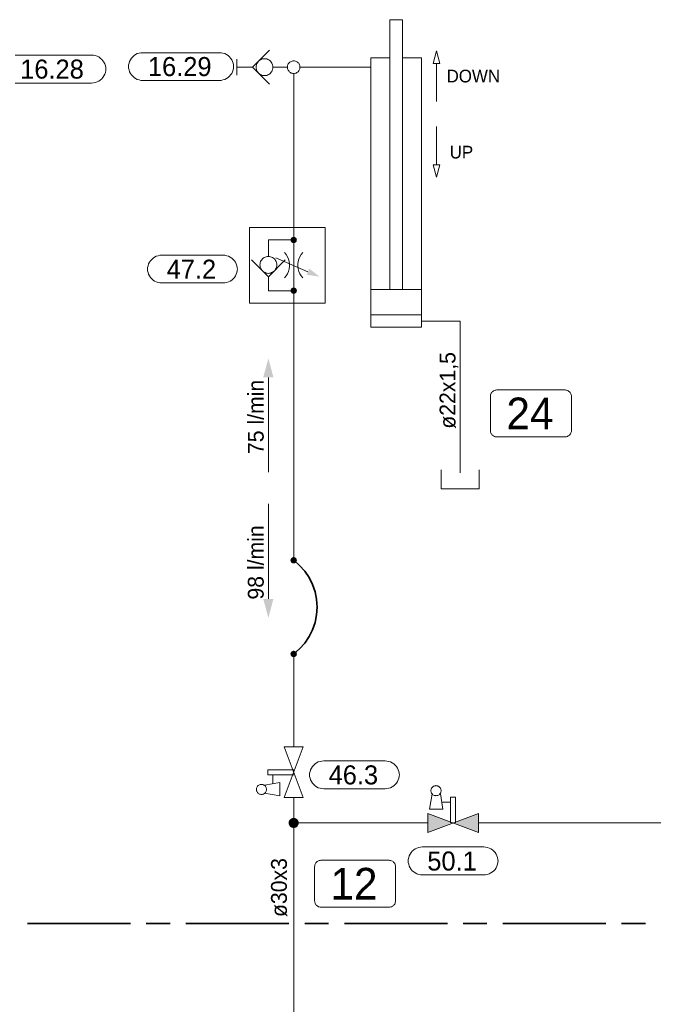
# Model space of a CAD drawing. Header units: millimetres. Extents: x 0 to 138, y 0 to 47.
# Tile 77 of 165: x 6.8 to 9.95, y 31.96 to 36.85. Entities that reach past the tile are written whole.
import ezdxf

# ---------------------------------------------------------------- set-up
doc = ezdxf.new("R2010")
doc.units = ezdxf.units.MM
for name, color, linetype in [('PDF_Geomertry', 7, 'Continuous'), ('PDF_Solid Fills', 7, 'Continuous'), ('PDF_Text', 7, 'Continuous')]:
    doc.layers.add(name, color=color, linetype=linetype)
doc.styles.add('PDF Arial', font='txt')

msp = doc.modelspace()

# ---------------------------------------------------------------- hatches: boundary and pattern name
at = {"layer": 'PDF_Solid Fills', "transparency": 33554559}
for points in [[(8.1654, 35.7576), (8.1493, 35.7596), (8.1501, 35.761)], [(8.1654, 35.7576), (8.1493, 35.7576), (8.1493, 35.7596)], [(8.1654, 35.7576), (8.1493, 35.7554), (8.1493, 35.7576)], [(8.1654, 35.7576), (8.1501, 35.7535), (8.1493, 35.7554)], [(8.1654, 35.7576), (8.1501, 35.761), (8.1507, 35.7632)], [(8.1654, 35.7576), (8.1507, 35.7513), (8.1501, 35.7535)], [(8.1654, 35.7576), (8.1507, 35.7632), (8.1515, 35.7651)], [(8.1654, 35.7576), (8.1515, 35.7493), (8.1507, 35.7513)], [(8.1654, 35.7576), (8.1515, 35.7651), (8.1529, 35.7665)], [(8.1654, 35.7576), (8.1529, 35.7479), (8.1515, 35.7493)], [(8.1654, 35.7576), (8.1529, 35.7665), (8.1543, 35.7687)], [(8.1654, 35.7576), (8.1543, 35.7465), (8.1529, 35.7479)], [(8.1654, 35.7576), (8.1543, 35.7687), (8.1557, 35.7701)], [(8.1654, 35.7576), (8.1557, 35.7451), (8.1543, 35.7465)], [(8.1654, 35.7576), (8.1557, 35.7701), (8.1576, 35.7707)], [(8.1654, 35.7576), (8.1576, 35.7437), (8.1557, 35.7451)], [(8.1654, 35.7576), (8.1576, 35.7707), (8.159, 35.7715)], [(8.1654, 35.7576), (8.159, 35.7429), (8.1576, 35.7437)], [(8.1654, 35.7576), (8.159, 35.7715), (8.1612, 35.7721)], [(8.1654, 35.7576), (8.1612, 35.7424), (8.159, 35.7429)], [(8.1654, 35.7576), (8.1612, 35.7721), (8.1632, 35.7729)], [(8.1654, 35.7576), (8.1632, 35.7415), (8.1612, 35.7424)], [(8.1654, 35.7576), (8.1632, 35.7729), (8.1654, 35.7729)], [(8.1654, 35.7576), (8.1654, 35.7415), (8.1632, 35.7415)], [(8.1654, 35.7576), (8.1674, 35.7729), (8.1696, 35.7721)], [(8.1654, 35.7576), (8.1654, 35.7729), (8.1674, 35.7729)], [(8.1654, 35.7576), (8.1696, 35.7721), (8.1715, 35.7715)], [(8.1654, 35.7576), (8.1715, 35.7715), (8.1729, 35.7707)], [(8.1654, 35.7576), (8.1729, 35.7707), (8.1751, 35.7701)], [(8.1654, 35.7576), (8.1751, 35.7701), (8.1765, 35.7687)], [(8.1654, 35.7576), (8.1765, 35.7687), (8.1779, 35.7665)], [(8.1654, 35.7576), (8.1779, 35.7665), (8.1793, 35.7651)], [(8.1654, 35.7576), (8.1793, 35.7651), (8.1799, 35.7632)], [(8.1654, 35.7576), (8.1799, 35.7632), (8.1807, 35.761)], [(8.1654, 35.7576), (8.1807, 35.761), (8.1807, 35.7596)], [(8.1654, 35.7576), (8.1807, 35.7596), (8.1812, 35.7576)], [(8.1654, 35.7576), (8.1674, 35.7415), (8.1654, 35.7415)], [(8.1654, 35.7576), (8.1696, 35.7424), (8.1674, 35.7415)], [(8.1654, 35.7576), (8.1715, 35.7429), (8.1696, 35.7424)], [(8.1654, 35.7576), (8.1729, 35.7437), (8.1715, 35.7429)], [(8.1654, 35.7576), (8.1751, 35.7451), (8.1729, 35.7437)], [(8.1654, 35.7576), (8.1765, 35.7465), (8.1751, 35.7451)], [(8.1654, 35.7576), (8.1779, 35.7479), (8.1765, 35.7465)], [(8.1654, 35.7576), (8.1793, 35.7493), (8.1779, 35.7479)], [(8.1654, 35.7576), (8.1799, 35.7513), (8.1793, 35.7493)], [(8.1654, 35.7576), (8.1807, 35.7535), (8.1799, 35.7513)], [(8.1654, 35.7576), (8.1807, 35.7554), (8.1807, 35.7535)], [(8.1654, 35.7576), (8.1812, 35.7576), (8.1807, 35.7554)], [(8.1654, 35.5054), (8.1493, 35.5076), (8.1501, 35.5096)], [(8.1654, 35.5054), (8.1493, 35.5054), (8.1493, 35.5076)], [(8.1654, 35.5054), (8.1493, 35.5035), (8.1493, 35.5054)], [(8.1654, 35.5054), (8.1501, 35.5021), (8.1493, 35.5035)], [(8.1654, 35.5054), (8.1501, 35.5096), (8.1507, 35.5118)], [(8.1654, 35.5054), (8.1507, 35.4999), (8.1501, 35.5021)], [(8.1654, 35.5054), (8.1507, 35.5118), (8.1515, 35.5138)], [(8.1654, 35.5054), (8.1515, 35.4979), (8.1507, 35.4999)], [(8.1654, 35.5054), (8.1515, 35.5138), (8.1529, 35.5151)], [(8.1654, 35.5054), (8.1529, 35.4965), (8.1515, 35.4979)], [(8.1654, 35.5054), (8.1529, 35.5151), (8.1543, 35.5165)], [(8.1654, 35.5054), (8.1543, 35.4943), (8.1529, 35.4965)], [(8.1654, 35.5054), (8.1543, 35.5165), (8.1557, 35.5179)], [(8.1654, 35.5054), (8.1557, 35.4929), (8.1543, 35.4943)], [(8.1654, 35.5054), (8.1557, 35.5179), (8.1576, 35.5193)], [(8.1654, 35.5054), (8.1576, 35.4924), (8.1557, 35.4929)], [(8.1654, 35.5054), (8.1576, 35.5193), (8.159, 35.5201)], [(8.1654, 35.5054), (8.159, 35.4915), (8.1576, 35.4924)], [(8.1654, 35.5054), (8.159, 35.5201), (8.1612, 35.5207)], [(8.1654, 35.5054), (8.1612, 35.491), (8.159, 35.4915)], [(8.1654, 35.5054), (8.1612, 35.5207), (8.1632, 35.5215)], [(8.1654, 35.5054), (8.1632, 35.4901), (8.1612, 35.491)], [(8.1654, 35.5054), (8.1632, 35.5215), (8.1654, 35.5215)], [(8.1654, 35.5054), (8.1654, 35.4901), (8.1632, 35.4901)], [(8.1654, 35.5054), (8.1674, 35.5215), (8.1696, 35.5207)], [(8.1654, 35.5054), (8.1654, 35.5215), (8.1674, 35.5215)], [(8.1654, 35.5054), (8.1696, 35.5207), (8.1715, 35.5201)], [(8.1654, 35.5054), (8.1715, 35.5201), (8.1729, 35.5193)], [(8.1654, 35.5054), (8.1729, 35.5193), (8.1751, 35.5179)], [(8.1654, 35.5054), (8.1751, 35.5179), (8.1765, 35.5165)], [(8.1654, 35.5054), (8.1765, 35.5165), (8.1779, 35.5151)], [(8.1654, 35.5054), (8.1779, 35.5151), (8.1793, 35.5138)], [(8.1654, 35.5054), (8.1793, 35.5138), (8.1799, 35.5118)], [(8.1654, 35.5054), (8.1799, 35.5118), (8.1807, 35.5096)], [(8.1654, 35.5054), (8.1807, 35.5096), (8.1807, 35.5076)], [(8.1654, 35.5054), (8.1807, 35.5076), (8.1812, 35.5054)], [(8.1654, 35.5054), (8.1674, 35.4901), (8.1654, 35.4901)], [(8.1654, 35.5054), (8.1696, 35.491), (8.1674, 35.4901)], [(8.1654, 35.5054), (8.1715, 35.4915), (8.1696, 35.491)], [(8.1654, 35.5054), (8.1729, 35.4924), (8.1715, 35.4915)], [(8.1654, 35.5054), (8.1751, 35.4929), (8.1729, 35.4924)], [(8.1654, 35.5054), (8.1765, 35.4943), (8.1751, 35.4929)], [(8.1654, 35.5054), (8.1779, 35.4965), (8.1765, 35.4943)], [(8.1654, 35.5054), (8.1793, 35.4979), (8.1779, 35.4965)], [(8.1654, 35.5054), (8.1799, 35.4999), (8.1793, 35.4979)], [(8.1654, 35.5054), (8.1807, 35.5021), (8.1799, 35.4999)], [(8.1654, 35.5054), (8.1807, 35.5035), (8.1807, 35.5021)], [(8.1654, 35.5054), (8.1812, 35.5054), (8.1807, 35.5035)], [(8.1654, 34.1665), (8.1543, 34.1776), (8.1557, 34.179)], [(8.1654, 34.1665), (8.1557, 34.179), (8.1576, 34.1804)], [(8.1654, 34.1665), (8.1576, 34.1804), (8.159, 34.1813)], [(8.1654, 34.1665), (8.159, 34.1813), (8.1612, 34.1818)], [(8.1654, 34.1665), (8.1612, 34.1818), (8.1632, 34.1826)], [(8.1654, 34.1665), (8.1632, 34.1826), (8.1654, 34.1826)], [(8.1654, 34.1665), (8.1674, 34.1826), (8.1696, 34.1818)], [(8.1654, 34.1665), (8.1654, 34.1826), (8.1674, 34.1826)], [(8.1654, 34.1665), (8.1696, 34.1818), (8.1715, 34.1813)], [(8.1654, 34.1665), (8.1715, 34.1813), (8.1729, 34.1804)], [(8.1654, 34.1665), (8.1729, 34.1804), (8.1751, 34.179)], [(8.1654, 34.1665), (8.1751, 34.179), (8.1765, 34.1776)], [(8.1654, 34.1665), (8.1493, 34.1688), (8.1501, 34.1707)], [(8.1654, 34.1665), (8.1493, 34.1665), (8.1493, 34.1688)], [(8.1654, 34.1665), (8.1493, 34.1646), (8.1493, 34.1665)], [(8.1654, 34.1665), (8.1501, 34.1624), (8.1493, 34.1646)], [(8.1654, 34.1665), (8.1501, 34.1707), (8.1507, 34.1729)], [(8.1654, 34.1665), (8.1507, 34.161), (8.1501, 34.1624)], [(8.1654, 34.1665), (8.1507, 34.1729), (8.1515, 34.1743)], [(8.1654, 34.1665), (8.1515, 34.159), (8.1507, 34.161)], [(8.1654, 34.1665), (8.1515, 34.1743), (8.1529, 34.1763)], [(8.1654, 34.1665), (8.1529, 34.1568), (8.1515, 34.159)], [(8.1654, 34.1665), (8.1529, 34.1763), (8.1543, 34.1776)], [(8.1654, 34.1665), (8.1543, 34.1554), (8.1529, 34.1568)], [(8.1654, 34.1665), (8.1557, 34.154), (8.1543, 34.1554)], [(8.1654, 34.1665), (8.1576, 34.1535), (8.1557, 34.154)], [(8.1654, 34.1665), (8.159, 34.1521), (8.1576, 34.1535)], [(8.1654, 34.1665), (8.1612, 34.1513), (8.159, 34.1521)], [(8.1654, 34.1665), (8.1632, 34.1513), (8.1612, 34.1513)], [(8.1654, 34.1665), (8.1654, 34.1513), (8.1632, 34.1513)], [(8.1654, 34.1665), (8.1765, 34.1776), (8.1779, 34.1763)], [(8.1654, 34.1665), (8.1779, 34.1763), (8.1793, 34.1743)], [(8.1654, 34.1665), (8.1793, 34.1743), (8.1799, 34.1729)], [(8.1654, 34.1665), (8.1799, 34.1729), (8.1807, 34.1707)], [(8.1654, 34.1665), (8.1807, 34.1707), (8.1807, 34.1688)], [(8.1654, 34.1665), (8.1807, 34.1688), (8.1812, 34.1665)], [(8.1654, 34.1665), (8.1674, 34.1513), (8.1654, 34.1513)], [(8.1654, 34.1665), (8.1696, 34.1513), (8.1674, 34.1513)], [(8.1654, 34.1665), (8.1715, 34.1521), (8.1696, 34.1513)], [(8.1654, 34.1665), (8.1729, 34.1535), (8.1715, 34.1521)], [(8.1654, 34.1665), (8.1751, 34.154), (8.1729, 34.1535)], [(8.1654, 34.1665), (8.1765, 34.1554), (8.1751, 34.154)], [(8.1654, 34.1665), (8.1779, 34.1568), (8.1765, 34.1554)], [(8.1654, 34.1665), (8.1793, 34.159), (8.1779, 34.1568)], [(8.1654, 34.1665), (8.1799, 34.161), (8.1793, 34.159)], [(8.1654, 34.1665), (8.1807, 34.1624), (8.1799, 34.161)], [(8.1654, 34.1665), (8.1807, 34.1646), (8.1807, 34.1624)], [(8.1654, 34.1665), (8.1812, 34.1665), (8.1807, 34.1646)], [(8.1654, 33.7013), (8.1493, 33.7035), (8.1501, 33.7054)], [(8.1654, 33.7013), (8.1493, 33.7013), (8.1493, 33.7035)], [(8.1654, 33.7013), (8.1493, 33.6993), (8.1493, 33.7013)], [(8.1654, 33.7013), (8.1501, 33.6971), (8.1493, 33.6993)], [(8.1654, 33.7013), (8.1501, 33.7054), (8.1507, 33.7076)], [(8.1654, 33.7013), (8.1507, 33.6957), (8.1501, 33.6971)], [(8.1654, 33.7013), (8.1507, 33.7076), (8.1515, 33.7096)], [(8.1654, 33.7013), (8.1515, 33.6938), (8.1507, 33.6957)], [(8.1654, 33.7013), (8.1515, 33.7096), (8.1529, 33.711)], [(8.1654, 33.7013), (8.1529, 33.6915), (8.1515, 33.6938)], [(8.1654, 33.7013), (8.1529, 33.711), (8.1543, 33.7124)], [(8.1654, 33.7013), (8.1543, 33.6901), (8.1529, 33.6915)], [(8.1654, 33.7013), (8.1543, 33.7124), (8.1557, 33.7138)], [(8.1654, 33.7013), (8.1557, 33.6887), (8.1543, 33.6901)], [(8.1654, 33.7013), (8.1557, 33.7138), (8.1576, 33.7151)], [(8.1654, 33.7013), (8.1576, 33.6882), (8.1557, 33.6887)], [(8.1654, 33.7013), (8.1576, 33.7151), (8.159, 33.716)], [(8.1654, 33.7013), (8.159, 33.6868), (8.1576, 33.6882)], [(8.1654, 33.7013), (8.159, 33.716), (8.1612, 33.7165)], [(8.1654, 33.7013), (8.1612, 33.686), (8.159, 33.6868)], [(8.1654, 33.7013), (8.1612, 33.7165), (8.1632, 33.7174)], [(8.1654, 33.7013), (8.1632, 33.686), (8.1612, 33.686)], [(8.1654, 33.7013), (8.1632, 33.7174), (8.1654, 33.7174)], [(8.1654, 33.7013), (8.1654, 33.686), (8.1632, 33.686)], [(8.1654, 33.7013), (8.1674, 33.7174), (8.1696, 33.7165)], [(8.1654, 33.7013), (8.1654, 33.7174), (8.1674, 33.7174)], [(8.1654, 33.7013), (8.1696, 33.7165), (8.1715, 33.716)], [(8.1654, 33.7013), (8.1715, 33.716), (8.1729, 33.7151)], [(8.1654, 33.7013), (8.1729, 33.7151), (8.1751, 33.7138)], [(8.1654, 33.7013), (8.1751, 33.7138), (8.1765, 33.7124)], [(8.1654, 33.7013), (8.1765, 33.7124), (8.1779, 33.711)], [(8.1654, 33.7013), (8.1779, 33.711), (8.1793, 33.7096)], [(8.1654, 33.7013), (8.1793, 33.7096), (8.1799, 33.7076)], [(8.1654, 33.7013), (8.1799, 33.7076), (8.1807, 33.7054)], [(8.1654, 33.7013), (8.1807, 33.7054), (8.1807, 33.7035)], [(8.1654, 33.7013), (8.1807, 33.7035), (8.1812, 33.7013)], [(8.1654, 33.7013), (8.1674, 33.686), (8.1654, 33.686)], [(8.1654, 33.7013), (8.1696, 33.686), (8.1674, 33.686)], [(8.1654, 33.7013), (8.1715, 33.6868), (8.1696, 33.686)], [(8.1654, 33.7013), (8.1729, 33.6882), (8.1715, 33.6868)], [(8.1654, 33.7013), (8.1751, 33.6887), (8.1729, 33.6882)], [(8.1654, 33.7013), (8.1765, 33.6901), (8.1751, 33.6887)], [(8.1654, 33.7013), (8.1779, 33.6915), (8.1765, 33.6901)], [(8.1654, 33.7013), (8.1793, 33.6938), (8.1779, 33.6915)], [(8.1654, 33.7013), (8.1799, 33.6957), (8.1793, 33.6938)], [(8.1654, 33.7013), (8.1807, 33.6971), (8.1799, 33.6957)], [(8.1654, 33.7013), (8.1807, 33.6993), (8.1807, 33.6971)], [(8.1654, 33.7013), (8.1812, 33.7013), (8.1807, 33.6993)], [(8.1654, 32.8624), (8.1404, 32.8651), (8.141, 32.8687)], [(8.1654, 32.8624), (8.1404, 32.8624), (8.1404, 32.8651)], [(8.1654, 32.8624), (8.1404, 32.859), (8.1404, 32.8624)], [(8.1654, 32.8624), (8.141, 32.8554), (8.1404, 32.859)], [(8.1654, 32.8624), (8.141, 32.8687), (8.1418, 32.8721)], [(8.1654, 32.8624), (8.1418, 32.8526), (8.141, 32.8554)], [(8.1654, 32.8624), (8.1418, 32.8721), (8.1438, 32.8749)], [(8.1654, 32.8624), (8.1438, 32.8499), (8.1418, 32.8526)], [(8.1654, 32.8624), (8.1438, 32.8749), (8.1451, 32.8776)], [(8.1654, 32.8624), (8.1451, 32.8471), (8.1438, 32.8499)], [(8.1654, 32.8624), (8.1451, 32.8776), (8.1474, 32.8799)], [(8.1654, 32.8624), (8.1474, 32.8443), (8.1451, 32.8471)], [(8.1654, 32.8624), (8.1474, 32.8799), (8.1501, 32.8818)], [(8.1654, 32.8624), (8.1501, 32.8424), (8.1474, 32.8443)], [(8.1654, 32.8624), (8.1501, 32.8818), (8.1529, 32.884)], [(8.1654, 32.8624), (8.1529, 32.8401), (8.1501, 32.8424)], [(8.1654, 32.8624), (8.1529, 32.884), (8.1557, 32.8854)], [(8.1654, 32.8624), (8.1557, 32.8388), (8.1529, 32.8401)], [(8.1654, 32.8624), (8.1557, 32.8854), (8.159, 32.8868)], [(8.1654, 32.8624), (8.159, 32.8382), (8.1557, 32.8388)], [(8.1654, 32.8624), (8.159, 32.8868), (8.1618, 32.8874)], [(8.1654, 32.8624), (8.1618, 32.8374), (8.159, 32.8382)], [(8.1654, 32.8624), (8.1618, 32.8874), (8.1654, 32.8874)], [(8.1654, 32.8624), (8.1654, 32.8374), (8.1618, 32.8374)], [(8.1654, 32.8624), (8.1688, 32.8874), (8.1715, 32.8868)], [(8.1654, 32.8624), (8.1654, 32.8874), (8.1688, 32.8874)], [(8.1654, 32.8624), (8.1715, 32.8868), (8.1751, 32.8854)], [(8.1654, 32.8624), (8.1751, 32.8854), (8.1779, 32.884)], [(8.1654, 32.8624), (8.1779, 32.884), (8.1807, 32.8818)], [(8.1654, 32.8624), (8.1807, 32.8818), (8.1835, 32.8799)], [(8.1654, 32.8624), (8.1835, 32.8799), (8.1854, 32.8776)], [(8.1654, 32.8624), (8.1854, 32.8776), (8.1868, 32.8749)], [(8.1654, 32.8624), (8.1868, 32.8749), (8.1882, 32.8721)], [(8.1654, 32.8624), (8.1882, 32.8721), (8.1896, 32.8687)], [(8.1654, 32.8624), (8.1896, 32.8687), (8.1904, 32.8651)], [(8.1654, 32.8624), (8.1904, 32.8651), (8.1904, 32.8624)], [(8.1654, 32.8624), (8.1688, 32.8374), (8.1654, 32.8374)], [(8.1654, 32.8624), (8.1715, 32.8382), (8.1688, 32.8374)], [(8.1654, 32.8624), (8.1751, 32.8388), (8.1715, 32.8382)], [(8.1654, 32.8624), (8.1779, 32.8401), (8.1751, 32.8388)], [(8.1654, 32.8624), (8.1807, 32.8424), (8.1779, 32.8401)], [(8.1654, 32.8624), (8.1835, 32.8443), (8.1807, 32.8424)], [(8.1654, 32.8624), (8.1854, 32.8471), (8.1835, 32.8443)], [(8.1654, 32.8624), (8.1868, 32.8499), (8.1854, 32.8471)], [(8.1654, 32.8624), (8.1882, 32.8526), (8.1868, 32.8499)], [(8.1654, 32.8624), (8.1896, 32.8554), (8.1882, 32.8526)], [(8.1654, 32.8624), (8.1904, 32.859), (8.1896, 32.8554)], [(8.1654, 32.8624), (8.1904, 32.8624), (8.1904, 32.859)]]:
    msp.add_hatch(color=256, dxfattribs=at).paths.add_polyline_path(points)

# ---------------------------------------------------------------- linework, layer by layer
at = {"layer": 'PDF_Geomertry', "lineweight": 15}
for points in [[(8.6432, 35.5118), (8.6432, 36.8513), (8.7057, 36.8513), (8.7057, 35.5118)], [(6.7807, 36.6749), (7.1612, 36.6749), (7.1612, 36.6749), (7.1701, 36.6743), (7.1793, 36.6729), (7.1882, 36.6701), (7.1965, 36.666), (7.2043, 36.6604), (7.2113, 36.654), (7.2174, 36.6471), (7.2224, 36.6396), (7.2265, 36.6313), (7.2293, 36.6229), (7.2312, 36.6138), (7.2321, 36.604), (7.2321, 36.6076), (7.2312, 36.5985), (7.2293, 36.5896), (7.2265, 36.5804), (7.2224, 36.5721), (7.2174, 36.5646), (7.2113, 36.5576), (7.2043, 36.5513), (7.1965, 36.5465), (7.1882, 36.5424), (7.1793, 36.5396), (7.1701, 36.5374), (7.1612, 36.5368), (6.7807, 36.5368)], [(8.0446, 36.6993), (7.9613, 36.6151), (8.0446, 36.5318)], [(7.8826, 36.5763), (7.8826, 36.6549)], [(8.7057, 36.6624), (8.8001, 36.6624), (8.8001, 35.3235), (8.5487, 35.3235), (8.5487, 36.6624), (8.6432, 36.6624)], [(8.8757, 36.4457), (8.8757, 36.634)], [(7.9613, 36.6151), (7.8826, 36.6151)], [(8.0618, 36.6151), (8.0868, 36.6151), (8.134, 36.6151)], [(8.1654, 35.7576), (8.1654, 35.8201), (8.1654, 36.584)], [(8.1965, 36.6151), (8.5487, 36.6151)], [(8.8757, 36.3201), (8.8757, 36.1313)], [(8.0396, 35.5743), (8.0396, 35.5499), (8.0396, 35.5054), (8.1654, 35.5054), (8.1654, 35.7576), (8.0396, 35.7576), (8.0396, 35.6757)], [(8.1201, 35.5688), (8.1279, 35.5785), (8.134, 35.5896), (8.139, 35.6007), (8.1424, 35.6132), (8.1438, 35.6249), (8.1438, 35.6382), (8.1424, 35.6499), (8.139, 35.6624), (8.134, 35.6735), (8.1279, 35.6846), (8.1201, 35.6943)], [(8.2104, 35.6943), (8.2029, 35.6846), (8.196, 35.6735), (8.191, 35.6624), (8.1882, 35.6499), (8.1863, 35.6382), (8.1863, 35.6249), (8.1882, 35.6132), (8.191, 35.6007), (8.196, 35.5896), (8.2029, 35.5785), (8.2104, 35.5688)], [(8.1237, 35.6582), (8.0396, 35.5743), (7.9557, 35.6582)], [(8.0771, 35.6693), (8.2362, 35.5999)], [(8.1654, 34.1665), (8.1654, 35.4429), (8.1654, 35.5054)], [(8.5487, 35.5118), (8.8001, 35.5118)], [(8.5487, 35.386), (8.8001, 35.386)], [(8.8001, 35.3549), (8.9918, 35.3549), (8.9918, 34.6604), (8.9918, 34.6007)], [(8.0396, 34.6035), (8.0396, 35.0749)], [(8.8979, 34.616), (8.8979, 34.5221), (9.0863, 34.5221), (9.0863, 34.616)], [(8.0396, 34.4465), (8.0396, 33.9749)], [(8.1654, 33.2396), (8.1654, 33.7013)], [(8.1654, 33.1013), (8.0362, 33.1013), (8.0362, 33.1263), (8.1654, 33.1263)], [(8.021, 33.0096), (8.096, 32.9971), (8.096, 33.0632), (8.021, 33.0507)], [(8.0618, 33.0568), (8.0618, 33.1013)], [(8.8535, 33.0068), (8.841, 32.9313), (8.9071, 32.9313), (8.8946, 33.0068)], [(8.1654, 31.8188), (8.1654, 31.8813), (8.1654, 32.8624), (8.1654, 32.9882)], [(8.9007, 32.966), (8.9446, 32.966)], [(8.9446, 32.8624), (8.9446, 32.991), (8.9701, 32.991), (8.9701, 32.8624)], [(8.8321, 32.8624), (8.1654, 32.8624)], [(9.0835, 32.8624), (17.0799, 32.8624), (17.0799, 30.5138)]]:
    msp.add_lwpolyline(points, dxfattribs=at)
for points in [[(7.796, 36.6874), (7.8049, 36.6874), (7.814, 36.6854), (7.8229, 36.6826), (7.8312, 36.6785), (7.839, 36.6729), (7.846, 36.6674), (7.8521, 36.6604), (7.8571, 36.6521), (7.8612, 36.6443), (7.864, 36.6354), (7.866, 36.6263), (7.8668, 36.6174), (7.8668, 36.6201), (7.866, 36.611), (7.864, 36.6021), (7.8612, 36.5929), (7.8571, 36.5846), (7.8521, 36.5771), (7.846, 36.5701), (7.839, 36.5637), (7.8312, 36.559), (7.8229, 36.5549), (7.814, 36.5521), (7.8049, 36.5499), (7.796, 36.5493), (7.4154, 36.5493), (7.4062, 36.5499), (7.3974, 36.5521), (7.3882, 36.5549), (7.3799, 36.559), (7.3724, 36.5637), (7.3654, 36.5701), (7.3599, 36.5771), (7.3543, 36.5846), (7.3501, 36.5929), (7.3474, 36.6021), (7.3451, 36.611), (7.3451, 36.6201), (7.3451, 36.6174), (7.3451, 36.6263), (7.3474, 36.6354), (7.3501, 36.6443), (7.3543, 36.6521), (7.3599, 36.6604), (7.3654, 36.6674), (7.3724, 36.6729), (7.3799, 36.6785), (7.3882, 36.6826), (7.3974, 36.6854), (7.4062, 36.6874), (7.4154, 36.6874), (7.796, 36.6874)], [(8.859, 36.634), (8.8924, 36.634), (8.8757, 36.6971), (8.859, 36.634)], [(8.0618, 36.6151), (8.0618, 36.6207), (8.0604, 36.6263), (8.059, 36.6313), (8.0562, 36.636), (8.0535, 36.641), (8.0501, 36.6451), (8.046, 36.6485), (8.041, 36.6521), (8.0362, 36.654), (8.0312, 36.6563), (8.0257, 36.6568), (8.0201, 36.6576), (8.0146, 36.6568), (8.009, 36.6563), (8.0043, 36.654), (7.9993, 36.6521), (7.9946, 36.6485), (7.9904, 36.6451), (7.9868, 36.641), (7.984, 36.636), (7.9812, 36.6313), (7.9799, 36.6263), (7.9785, 36.6207), (7.9785, 36.6151), (7.9785, 36.6096), (7.9799, 36.6049), (7.9812, 36.5993), (7.984, 36.5943), (7.9868, 36.5901), (7.9904, 36.586), (7.9946, 36.5818), (7.9993, 36.579), (8.0043, 36.5771), (8.009, 36.5749), (8.0146, 36.5735), (8.0201, 36.5735), (8.0257, 36.5735), (8.0312, 36.5749), (8.0362, 36.5771), (8.041, 36.579), (8.046, 36.5818), (8.0501, 36.586), (8.0535, 36.5901), (8.0562, 36.5943), (8.059, 36.5993), (8.0604, 36.6049), (8.0618, 36.6096), (8.0618, 36.6151)], [(8.1965, 36.6151), (8.1965, 36.6193), (8.196, 36.6235), (8.1946, 36.6276), (8.1924, 36.6313), (8.1904, 36.6346), (8.1876, 36.6374), (8.184, 36.6401), (8.1812, 36.6424), (8.1771, 36.6443), (8.1737, 36.6457), (8.1696, 36.6465), (8.1654, 36.6471), (8.1612, 36.6465), (8.1571, 36.6457), (8.1535, 36.6443), (8.1493, 36.6424), (8.146, 36.6401), (8.1432, 36.6374), (8.1404, 36.6346), (8.1382, 36.6313), (8.1362, 36.6276), (8.1349, 36.6235), (8.134, 36.6193), (8.134, 36.6151), (8.134, 36.611), (8.1349, 36.6076), (8.1362, 36.6035), (8.1382, 36.5999), (8.1404, 36.5965), (8.1432, 36.5929), (8.146, 36.5901), (8.1493, 36.5882), (8.1535, 36.586), (8.1571, 36.5854), (8.1612, 36.584), (8.1654, 36.584), (8.1696, 36.584), (8.1737, 36.5854), (8.1771, 36.586), (8.1812, 36.5882), (8.184, 36.5901), (8.1876, 36.5929), (8.1904, 36.5965), (8.1924, 36.5999), (8.1946, 36.6035), (8.196, 36.6076), (8.1965, 36.611), (8.1965, 36.6151)], [(8.8924, 36.1313), (8.859, 36.1313), (8.8757, 36.0688), (8.8924, 36.1313)], [(8.3224, 35.8201), (7.9451, 35.8201), (7.9451, 35.4429), (8.3224, 35.4429), (8.3224, 35.8201)], [(7.8146, 35.6818), (7.8237, 35.6813), (7.8335, 35.679), (7.8418, 35.6763), (7.8501, 35.6721), (7.8576, 35.6674), (7.8646, 35.661), (7.871, 35.654), (7.8757, 35.6465), (7.8799, 35.6382), (7.8835, 35.629), (7.8849, 35.6201), (7.8854, 35.611), (7.8854, 35.6146), (7.8849, 35.6049), (7.8835, 35.5957), (7.8799, 35.5874), (7.8757, 35.579), (7.871, 35.5715), (7.8646, 35.5646), (7.8576, 35.5582), (7.8501, 35.5526), (7.8418, 35.5493), (7.8335, 35.5457), (7.8237, 35.5443), (7.8146, 35.5438), (7.5099, 35.5438), (7.5007, 35.5443), (7.4918, 35.5457), (7.4826, 35.5493), (7.4743, 35.5526), (7.4668, 35.5582), (7.4599, 35.5646), (7.4535, 35.5715), (7.4487, 35.579), (7.4446, 35.5874), (7.4418, 35.5957), (7.4396, 35.6049), (7.439, 35.6146), (7.439, 35.611), (7.4396, 35.6201), (7.4418, 35.629), (7.4446, 35.6382), (7.4487, 35.6465), (7.4535, 35.654), (7.4599, 35.661), (7.4668, 35.6674), (7.4743, 35.6721), (7.4826, 35.6763), (7.4918, 35.679), (7.5007, 35.6813), (7.5099, 35.6818), (7.8146, 35.6818)], [(8.0812, 35.634), (8.0812, 35.6388), (8.0799, 35.6443), (8.0785, 35.6499), (8.0757, 35.6549), (8.0729, 35.659), (8.0696, 35.6632), (8.0654, 35.6665), (8.0604, 35.6701), (8.0557, 35.6721), (8.0501, 35.6743), (8.0451, 35.6749), (8.0396, 35.6757), (8.034, 35.6749), (8.0285, 35.6743), (8.0237, 35.6721), (8.0188, 35.6701), (8.014, 35.6665), (8.0099, 35.6632), (8.0063, 35.659), (8.0035, 35.6549), (8.0007, 35.6499), (7.9993, 35.6443), (7.9979, 35.6388), (7.9974, 35.634), (7.9979, 35.6285), (7.9993, 35.6229), (8.0007, 35.6174), (8.0035, 35.6124), (8.0063, 35.6082), (8.0099, 35.604), (8.014, 35.6007), (8.0188, 35.5971), (8.0237, 35.5951), (8.0285, 35.5929), (8.034, 35.5924), (8.0396, 35.5915), (8.0451, 35.5924), (8.0501, 35.5929), (8.0557, 35.5951), (8.0604, 35.5971), (8.0654, 35.6007), (8.0696, 35.604), (8.0729, 35.6082), (8.0757, 35.6124), (8.0785, 35.6174), (8.0799, 35.6229), (8.0812, 35.6285), (8.0812, 35.634)], [(8.1182, 32.9882), (8.2126, 33.2396), (8.1182, 33.2396), (8.2126, 32.9882), (8.1182, 32.9882)], [(8.6196, 33.1701), (8.6285, 33.1693), (8.6376, 33.1679), (8.6465, 33.1651), (8.6549, 33.161), (8.6626, 33.1554), (8.6696, 33.1493), (8.6757, 33.1424), (8.6807, 33.1346), (8.6849, 33.1263), (8.6876, 33.1179), (8.6896, 33.109), (8.6904, 33.0993), (8.6904, 33.1026), (8.6896, 33.0937), (8.6876, 33.0846), (8.6849, 33.0757), (8.6807, 33.0674), (8.6757, 33.0596), (8.6696, 33.0526), (8.6626, 33.0465), (8.6549, 33.0415), (8.6465, 33.0374), (8.6376, 33.0346), (8.6285, 33.0326), (8.6196, 33.0318), (8.3146, 33.0318), (8.3057, 33.0326), (8.2965, 33.0346), (8.2876, 33.0374), (8.2793, 33.0415), (8.2715, 33.0465), (8.2646, 33.0526), (8.2585, 33.0596), (8.2535, 33.0674), (8.2493, 33.0757), (8.2465, 33.0846), (8.2446, 33.0937), (8.2437, 33.1026), (8.2437, 33.0993), (8.2446, 33.109), (8.2465, 33.1179), (8.2493, 33.1263), (8.2535, 33.1346), (8.2585, 33.1424), (8.2646, 33.1493), (8.2715, 33.1554), (8.2793, 33.161), (8.2876, 33.1651), (8.2965, 33.1679), (8.3057, 33.1693), (8.3146, 33.1701), (8.6196, 33.1701)], [(8.0299, 33.029), (8.0299, 33.0318), (8.0293, 33.0354), (8.0285, 33.0382), (8.0265, 33.0415), (8.0251, 33.0443), (8.0229, 33.0465), (8.0201, 33.0485), (8.0174, 33.0507), (8.0146, 33.0521), (8.0112, 33.0535), (8.0085, 33.054), (8.0049, 33.054), (8.0015, 33.054), (7.9987, 33.0535), (7.9951, 33.0521), (7.9924, 33.0507), (7.9896, 33.0485), (7.9868, 33.0465), (7.9849, 33.0443), (7.9835, 33.0415), (7.9821, 33.0382), (7.9807, 33.0354), (7.9799, 33.0318), (7.9799, 33.029), (7.9799, 33.0257), (7.9807, 33.0221), (7.9821, 33.0193), (7.9835, 33.0165), (7.9849, 33.0138), (7.9868, 33.011), (7.9896, 33.009), (7.9924, 33.0068), (7.9951, 33.0054), (7.9987, 33.0049), (8.0015, 33.004), (8.0049, 33.0035), (8.0085, 33.004), (8.0112, 33.0049), (8.0146, 33.0054), (8.0174, 33.0068), (8.0201, 33.009), (8.0229, 33.011), (8.0251, 33.0138), (8.0265, 33.0165), (8.0285, 33.0193), (8.0293, 33.0221), (8.0299, 33.0257), (8.0299, 33.029)], [(8.8979, 33.0229), (8.8974, 33.0257), (8.8965, 33.029), (8.896, 33.0318), (8.8946, 33.0354), (8.8924, 33.0382), (8.8904, 33.0401), (8.8876, 33.0424), (8.8849, 33.0443), (8.8821, 33.0457), (8.8793, 33.0471), (8.8757, 33.0471), (8.8724, 33.0479), (8.8696, 33.0471), (8.866, 33.0471), (8.8626, 33.0457), (8.8599, 33.0443), (8.8571, 33.0424), (8.8549, 33.0401), (8.8529, 33.0382), (8.8507, 33.0354), (8.8493, 33.0318), (8.8479, 33.029), (8.8474, 33.0257), (8.8474, 33.0229), (8.8474, 33.0193), (8.8479, 33.016), (8.8493, 33.0132), (8.8507, 33.0096), (8.8529, 33.0076), (8.8549, 33.0049), (8.8571, 33.0026), (8.8599, 33.0007), (8.8626, 32.9993), (8.866, 32.9985), (8.8696, 32.9979), (8.8724, 32.9971), (8.8757, 32.9979), (8.8793, 32.9985), (8.8821, 32.9993), (8.8849, 33.0007), (8.8876, 33.0026), (8.8904, 33.0049), (8.8924, 33.0076), (8.8946, 33.0096), (8.896, 33.0132), (8.8965, 33.016), (8.8974, 33.0193), (8.8979, 33.0229)], [(8.8321, 32.9096), (9.0835, 32.8151), (9.0835, 32.9096), (8.8321, 32.8151), (8.8321, 32.9096)], [(9.1099, 32.7429), (9.1187, 32.7424), (9.1279, 32.7401), (9.1368, 32.7374), (9.1451, 32.7332), (9.1529, 32.7285), (9.1599, 32.7221), (9.166, 32.7151), (9.171, 32.7076), (9.1751, 32.6993), (9.1779, 32.6901), (9.1799, 32.6813), (9.1807, 32.6721), (9.1807, 32.6749), (9.1799, 32.666), (9.1779, 32.6568), (9.1751, 32.6479), (9.171, 32.6396), (9.166, 32.6318), (9.1599, 32.6249), (9.1529, 32.6193), (9.1451, 32.6138), (9.1368, 32.6096), (9.1279, 32.6068), (9.1187, 32.6049), (9.1099, 32.6049), (8.8049, 32.6049), (8.796, 32.6049), (8.7868, 32.6068), (8.7779, 32.6096), (8.7696, 32.6138), (8.7618, 32.6193), (8.7549, 32.6249), (8.7487, 32.6318), (8.7437, 32.6396), (8.7396, 32.6479), (8.7368, 32.6568), (8.7349, 32.666), (8.734, 32.6749), (8.734, 32.6721), (8.7349, 32.6813), (8.7368, 32.6901), (8.7396, 32.6993), (8.7437, 32.7076), (8.7487, 32.7151), (8.7549, 32.7221), (8.7618, 32.7285), (8.7696, 32.7332), (8.7779, 32.7374), (8.7868, 32.7401), (8.796, 32.7424), (8.8049, 32.7429), (9.1099, 32.7429)]]:
    msp.add_lwpolyline(points, close=True, dxfattribs=at)
at = {"layer": 'PDF_Geomertry', "lineweight": 0}
for points in [[(8.1576, 35.7576), (8.1576, 35.7563), (8.1576, 35.7554), (8.1576, 35.754), (8.1585, 35.7535), (8.159, 35.7526), (8.1599, 35.7521), (8.1604, 35.7513), (8.1612, 35.7507), (8.1626, 35.7499), (8.1632, 35.7499), (8.164, 35.7493), (8.1654, 35.7493), (8.166, 35.7493), (8.1674, 35.7499), (8.1682, 35.7499), (8.1696, 35.7507), (8.1701, 35.7513), (8.171, 35.7521), (8.1715, 35.7526), (8.1724, 35.7535), (8.1724, 35.754), (8.1729, 35.7554), (8.1729, 35.7563), (8.1729, 35.7576), (8.1729, 35.7582), (8.1729, 35.759), (8.1724, 35.7604), (8.1724, 35.761), (8.1715, 35.7618), (8.171, 35.7632), (8.1701, 35.7638), (8.1696, 35.7638), (8.1682, 35.7646), (8.1674, 35.7646), (8.166, 35.7651), (8.1654, 35.7651), (8.164, 35.7651), (8.1632, 35.7646), (8.1626, 35.7646), (8.1612, 35.7638), (8.1604, 35.7638), (8.1599, 35.7632), (8.159, 35.7618), (8.1585, 35.761), (8.1576, 35.7604), (8.1576, 35.759), (8.1576, 35.7582), (8.1576, 35.7576)], [(8.1576, 35.5054), (8.1576, 35.5049), (8.1576, 35.504), (8.1576, 35.5026), (8.1585, 35.5021), (8.159, 35.5013), (8.1599, 35.4999), (8.1604, 35.4993), (8.1612, 35.4993), (8.1626, 35.4985), (8.1632, 35.4985), (8.164, 35.4979), (8.1654, 35.4979), (8.166, 35.4979), (8.1674, 35.4985), (8.1682, 35.4985), (8.1696, 35.4993), (8.1701, 35.4993), (8.171, 35.4999), (8.1715, 35.5013), (8.1724, 35.5021), (8.1724, 35.5026), (8.1729, 35.504), (8.1729, 35.5049), (8.1729, 35.5054), (8.1729, 35.5068), (8.1729, 35.5076), (8.1724, 35.509), (8.1724, 35.5096), (8.1715, 35.5104), (8.171, 35.511), (8.1701, 35.5118), (8.1696, 35.5124), (8.1682, 35.5132), (8.1674, 35.5132), (8.166, 35.5138), (8.1654, 35.5138), (8.164, 35.5138), (8.1632, 35.5132), (8.1626, 35.5132), (8.1612, 35.5124), (8.1604, 35.5118), (8.1599, 35.511), (8.159, 35.5104), (8.1585, 35.5096), (8.1576, 35.509), (8.1576, 35.5076), (8.1576, 35.5068), (8.1576, 35.5054)], [(8.1576, 34.1665), (8.1576, 34.166), (8.1576, 34.1646), (8.1576, 34.1638), (8.1585, 34.1632), (8.159, 34.1618), (8.1599, 34.161), (8.1604, 34.1604), (8.1612, 34.1596), (8.1626, 34.1596), (8.1632, 34.159), (8.164, 34.159), (8.1654, 34.159), (8.166, 34.159), (8.1674, 34.159), (8.1682, 34.1596), (8.1696, 34.1596), (8.1701, 34.1604), (8.171, 34.161), (8.1715, 34.1618), (8.1724, 34.1632), (8.1724, 34.1638), (8.1729, 34.1646), (8.1729, 34.166), (8.1729, 34.1665), (8.1729, 34.1679), (8.1729, 34.1688), (8.1724, 34.1701), (8.1724, 34.1707), (8.1715, 34.1715), (8.171, 34.1721), (8.1701, 34.1729), (8.1696, 34.1735), (8.1682, 34.1743), (8.1674, 34.1743), (8.166, 34.1743), (8.1654, 34.1743), (8.164, 34.1743), (8.1632, 34.1743), (8.1626, 34.1743), (8.1612, 34.1735), (8.1604, 34.1729), (8.1599, 34.1721), (8.159, 34.1715), (8.1585, 34.1707), (8.1576, 34.1701), (8.1576, 34.1688), (8.1576, 34.1679), (8.1576, 34.1665)], [(8.1576, 33.7013), (8.1576, 33.7007), (8.1576, 33.6993), (8.1576, 33.6985), (8.1585, 33.6979), (8.159, 33.6965), (8.1599, 33.6957), (8.1604, 33.6951), (8.1612, 33.6943), (8.1626, 33.6943), (8.1632, 33.6938), (8.164, 33.6938), (8.1654, 33.6938), (8.166, 33.6938), (8.1674, 33.6938), (8.1682, 33.6943), (8.1696, 33.6943), (8.1701, 33.6951), (8.171, 33.6957), (8.1715, 33.6965), (8.1724, 33.6979), (8.1724, 33.6985), (8.1729, 33.6993), (8.1729, 33.7007), (8.1729, 33.7013), (8.1729, 33.7026), (8.1729, 33.7035), (8.1724, 33.7049), (8.1724, 33.7054), (8.1715, 33.7063), (8.171, 33.7068), (8.1701, 33.7076), (8.1696, 33.7082), (8.1682, 33.709), (8.1674, 33.709), (8.166, 33.709), (8.1654, 33.7096), (8.164, 33.709), (8.1632, 33.709), (8.1626, 33.709), (8.1612, 33.7082), (8.1604, 33.7076), (8.1599, 33.7068), (8.159, 33.7063), (8.1585, 33.7054), (8.1576, 33.7049), (8.1576, 33.7035), (8.1576, 33.7026), (8.1576, 33.7013)], [(8.1529, 32.8624), (8.1529, 32.8604), (8.1529, 32.859), (8.1535, 32.8576), (8.1543, 32.8563), (8.1557, 32.8549), (8.1562, 32.8535), (8.1576, 32.8521), (8.159, 32.8513), (8.1604, 32.8507), (8.1618, 32.8499), (8.164, 32.8499), (8.1654, 32.8499), (8.1668, 32.8499), (8.1688, 32.8499), (8.1701, 32.8507), (8.1715, 32.8513), (8.1729, 32.8521), (8.1743, 32.8535), (8.1751, 32.8549), (8.1765, 32.8563), (8.1771, 32.8576), (8.1771, 32.859), (8.1779, 32.8604), (8.1779, 32.8624), (8.1779, 32.8638), (8.1771, 32.8651), (8.1771, 32.8674), (8.1765, 32.8687), (8.1751, 32.8701), (8.1743, 32.8715), (8.1729, 32.8721), (8.1715, 32.8729), (8.1701, 32.8735), (8.1688, 32.8743), (8.1668, 32.8749), (8.1654, 32.8749), (8.164, 32.8749), (8.1618, 32.8743), (8.1604, 32.8735), (8.159, 32.8729), (8.1576, 32.8721), (8.1562, 32.8715), (8.1557, 32.8701), (8.1543, 32.8687), (8.1535, 32.8674), (8.1529, 32.8651), (8.1529, 32.8638), (8.1529, 32.8624)]]:
    msp.add_lwpolyline(points, close=True, dxfattribs=at)
at = {"layer": 'PDF_Geomertry', "lineweight": 9}
for points in [[(9.514, 35.0124), (9.5182, 35.0118), (9.5215, 35.011), (9.5257, 35.0096), (9.5293, 35.0082), (9.5326, 35.0054), (9.5362, 35.0035), (9.539, 34.9999), (9.541, 34.9965), (9.5432, 34.9929), (9.5438, 34.9888), (9.5451, 34.9846), (9.5451, 34.9813), (9.5451, 34.811), (9.5451, 34.8068), (9.5438, 34.8026), (9.5432, 34.7993), (9.541, 34.7951), (9.539, 34.7924), (9.5362, 34.7888), (9.5326, 34.786), (9.5293, 34.784), (9.5257, 34.7818), (9.5215, 34.7804), (9.5182, 34.7799), (9.514, 34.7799), (9.1743, 34.7799), (9.1701, 34.7799), (9.166, 34.7804), (9.1626, 34.7818), (9.1585, 34.784), (9.1549, 34.786), (9.1521, 34.7888), (9.1493, 34.7924), (9.1474, 34.7951), (9.1451, 34.7993), (9.1438, 34.8026), (9.1432, 34.8068), (9.1432, 34.811), (9.1432, 34.9813), (9.1432, 34.9846), (9.1438, 34.9888), (9.1451, 34.9929), (9.1474, 34.9965), (9.1493, 34.9999), (9.1521, 35.0035), (9.1549, 35.0054), (9.1585, 35.0082), (9.1626, 35.0096), (9.166, 35.011), (9.1701, 35.0118), (9.1743, 35.0124), (9.514, 35.0124)], [(8.6396, 32.6771), (8.6438, 32.6763), (8.6479, 32.6757), (8.6521, 32.6743), (8.6557, 32.6729), (8.659, 32.6701), (8.6618, 32.6674), (8.6646, 32.6646), (8.6674, 32.661), (8.6688, 32.6576), (8.6701, 32.6535), (8.671, 32.6493), (8.6715, 32.6451), (8.6715, 32.4757), (8.671, 32.4715), (8.6701, 32.4674), (8.6688, 32.4638), (8.6674, 32.4596), (8.6646, 32.4563), (8.6618, 32.4535), (8.659, 32.4507), (8.6557, 32.4485), (8.6521, 32.4465), (8.6479, 32.4451), (8.6438, 32.4443), (8.6396, 32.4443), (8.3007, 32.4443), (8.2965, 32.4443), (8.2924, 32.4451), (8.2882, 32.4465), (8.2849, 32.4485), (8.2812, 32.4507), (8.2785, 32.4535), (8.2757, 32.4563), (8.2729, 32.4596), (8.2715, 32.4638), (8.2701, 32.4674), (8.2696, 32.4715), (8.2688, 32.4757), (8.2688, 32.6451), (8.2696, 32.6493), (8.2701, 32.6535), (8.2715, 32.6576), (8.2729, 32.661), (8.2757, 32.6646), (8.2785, 32.6674), (8.2812, 32.6701), (8.2849, 32.6729), (8.2882, 32.6743), (8.2924, 32.6757), (8.2965, 32.6763), (8.3007, 32.6771), (8.6396, 32.6771)]]:
    msp.add_lwpolyline(points, close=True, dxfattribs=at)
at = {"layer": 'PDF_Geomertry', "lineweight": 35}
for points in [[(8.1654, 33.7013), (8.1946, 33.7263), (8.2201, 33.7554), (8.2418, 33.7874), (8.259, 33.8215), (8.2715, 33.8582), (8.2793, 33.8957), (8.2812, 33.934), (8.2793, 33.9729), (8.2715, 34.0104), (8.259, 34.0465), (8.2418, 34.0813), (8.2201, 34.1132), (8.1946, 34.1415), (8.1654, 34.1665)], [(6.8424, 32.3624), (7.3543, 32.3624)], [(7.4326, 32.3624), (7.5507, 32.3624)], [(7.6299, 32.3624), (8.1418, 32.3624)], [(8.2201, 32.3624), (8.3382, 32.3624)], [(8.4174, 32.3624), (8.9293, 32.3624)], [(9.0076, 32.3624), (9.1257, 32.3624)], [(9.2043, 32.3624), (9.716, 32.3624)], [(9.7951, 32.3624), (9.9132, 32.3624)]]:
    msp.add_lwpolyline(points, dxfattribs=at)
at = {"layer": 'PDF_Solid Fills', "transparency": 33554559}
for points in [[(8.2432, 35.6151), (8.2299, 35.5846), (8.2432, 35.6151), (8.2938, 35.5749)], [(8.014, 35.0749), (8.0646, 35.0749), (8.014, 35.0749), (8.0396, 35.1693)], [(8.0646, 33.9749), (8.014, 33.9749), (8.0646, 33.9749), (8.0396, 33.8804)], [(8.8321, 32.8151), (8.8321, 32.9096), (8.8321, 32.8151), (8.9576, 32.8624)], [(8.9576, 32.8624), (9.0835, 32.9096), (8.9576, 32.8624), (9.0835, 32.8151)]]:
    msp.add_solid(points, dxfattribs=at)

# ---------------------------------------------------------------- texts
at = {"layer": 'PDF_Text', "attachment_point": 7, "style": 'PDF Arial'}
for s, insert, char_height in [('16.28', (6.8063, 36.5574), 0.09445), ('16.29', (7.441, 36.5699), 0.09445), ('DOWN', (8.9251, 36.5391), 0.06283), ('UP', (8.9404, 36.1613), 0.06283), ('47.2', (7.534, 35.5651), 0.09445), ('24', (9.2224, 34.8174), 0.15728), ('46.3', (8.339, 33.0524), 0.09445), ('50.1', (8.8293, 32.6246), 0.09445), ('12', (8.3479, 32.4818), 0.15728)]:
    msp.add_mtext(s, dxfattribs=dict(at, insert=insert, char_height=char_height))
at = {"layer": 'PDF_Text', "char_height": 0.07874, "attachment_point": 7, "rotation": 90, "style": 'PDF Arial'}
for s, insert in [('ø22x1,5', (8.9838, 34.8201)), ('75 l/min', (8.0173, 34.6943)), ('98 l/min', (8.0173, 33.9715)), ('ø30x3', (8.1335, 32.3951))]:
    msp.add_mtext(s, dxfattribs=dict(at, insert=insert))

doc.saveas('drawing.dxf')
